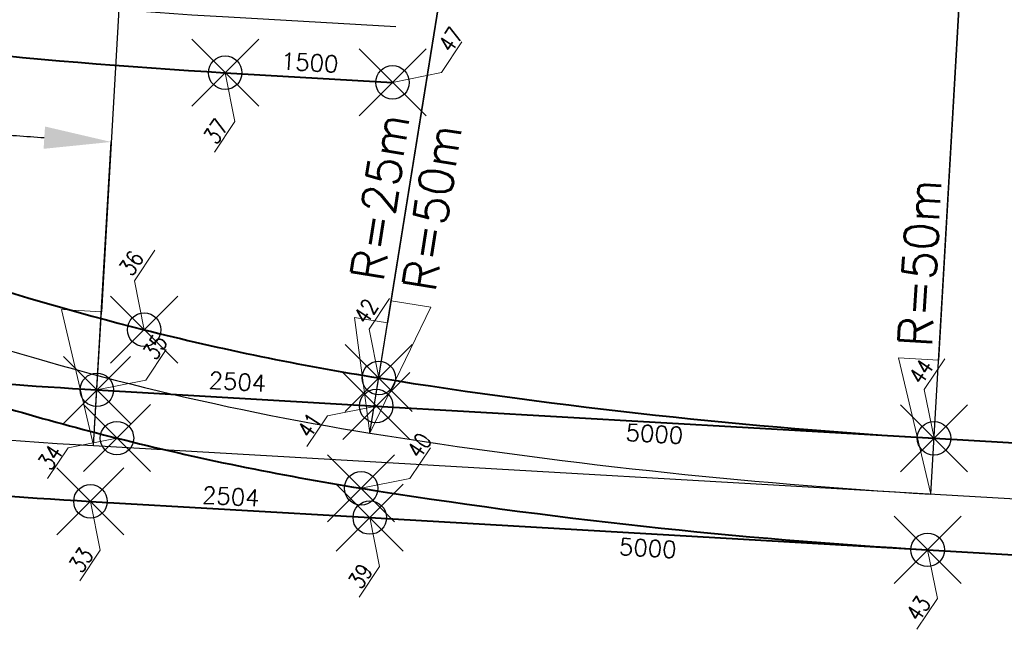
# Model space of a CAD drawing. Header units: metres. Extents: x 6603774 to 6604307, y 5739787 to 5740703.
# Tile 3 of 30: x 6603841.05 to 6603849.86, y 5739847.91 to 5739853.37. Entities that reach past the tile are written whole.
import ezdxf

# ---------------------------------------------------------------- set-up
doc = ezdxf.new("R2010")
doc.units = ezdxf.units.M
doc.header["$PDMODE"] = 35
doc.header["$PDSIZE"] = 0.3
doc.linetypes.add('DASHDOT', pattern=[25.4, 12.7, -6.35, 0, -6.35])
doc.layers.add('-punkty-specyf', color=7, linetype='Continuous')
for name, color, linetype, lineweight in [('-spec-dług-szyn', 7, 'Continuous', 20), ('-spec-wym-k-wewn', 6, 'Continuous', 13), ('-spec-wym-k-zewn', 30, 'Continuous', 13), ('mat-szyna 76C1(VK Ri60)', 3, 'Continuous', 40), ('mat-szyna R60R2', 7, 'Continuous', 40), ('OSIE_TORU', 10, 'DASHDOT', 30), ('szyna 59R2 (między zwr. a krzyż.)', 222, 'Continuous', 40), ('szyna 60R2 (między zwr. a krzyż.)', 254, 'Continuous', 40), ('T_szyny 60R2 R290', 14, 'Continuous', 40), ('wsp-tocznej-szyn RZ', 114, 'Continuous', 15), ('zwrotnica R50m', 140, 'Continuous', 40)]:
    doc.layers.add(name, color=color, linetype=linetype, lineweight=lineweight)
doc.styles.add('dług-szyn', font='txt.shx')
doc.styles.add('prom-specyf', font='txt.shx')
doc.styles.add('WSP', font='txt.shx', dxfattribs={"width": 0.8})
doc.dimstyles.new('Długości-szyn-spec', dxfattribs={"dimtxt": 0.15, "dimasz": 0.01, "dimexe": 1.25, "dimexo": 0, "dimgap": 0, "dimtad": 0, "dimdec": 0, "dimlfac": 1000, "dimtxsty": 'dług-szyn', "dimblk": 'NONE', "dimcen": 0, "dimse1": 1, "dimse2": 1, "dimsd1": 1, "dimsd2": 1, "dimaunit": 1, "dimadec": 3, "dimazin": 0, "dimtfac": 1, "dimtdec": 0, "dimtmove": 0, "dimatfit": 3, "dimldrblk": 'NONE', "dimfxl": 1, "dimtolj": 1, "dimarcsym": 0})
doc.dimstyles.new('Strzałka -pra-duża-spec', dxfattribs={"dimtxt": 0.3, "dimasz": 1.2, "dimexe": 0, "dimexo": 0, "dimgap": 0.005, "dimtad": 3, "dimjust": 1, "dimdec": 0, "dimzin": 0, "dimdsep": 46, "dimtxsty": 'prom-specyf', "dimblk": 'STRZAŁKA1', "dimcen": 0, "dimdle": 0.6, "dimclrd": 256, "dimadec": 0, "dimazin": 0, "dimtfac": 0.75, "dimtdec": 0, "dimtofl": 0, "dimtmove": 2, "dimatfit": 3, "dimfxl": 1, "dimtolj": 1, "dimtzin": 0, "dimlwd": -1, "dimarcsym": 0})
doc.dimstyles.new('Strzałka -pra-spec', dxfattribs={"dimtxt": 0.3, "dimasz": 1, "dimexe": 0, "dimexo": 0, "dimgap": 0.005, "dimtad": 3, "dimjust": 1, "dimdec": 0, "dimzin": 0, "dimdsep": 46, "dimtxsty": 'prom-specyf', "dimblk": 'STRZAŁKA1', "dimcen": 0, "dimdle": 0.6, "dimclrd": 256, "dimadec": 0, "dimazin": 0, "dimtfac": 0.75, "dimtdec": 0, "dimtofl": 0, "dimtmove": 2, "dimatfit": 3, "dimfxl": 1, "dimtolj": 1, "dimtzin": 0, "dimlwd": -1, "dimarcsym": 0})
doc.dimstyles.new('Strzałka le--spec', dxfattribs={"dimtxt": 0.3, "dimasz": 1, "dimexe": 0, "dimexo": 0, "dimgap": 0.02, "dimtad": 1, "dimdec": 0, "dimzin": 0, "dimdsep": 46, "dimtxsty": 'prom-specyf', "dimblk": 'STZRAŁKA-LEWA', "dimcen": 0, "dimdle": 0.6, "dimadec": 0, "dimazin": 0, "dimtfac": 0.75, "dimtdec": 0, "dimtofl": 0, "dimtmove": 2, "dimatfit": 3, "dimfxl": 1, "dimtolj": 1, "dimtzin": 0, "dimarcsym": 0})
doc.dimstyles.new('Strzałka le-duża-spec', dxfattribs={"dimtxt": 0.3, "dimasz": 1.2, "dimexe": 0, "dimexo": 0, "dimgap": 0.02, "dimtad": 1, "dimdec": 0, "dimzin": 0, "dimdsep": 46, "dimtxsty": 'prom-specyf', "dimblk": 'STZRAŁKA-LEWA', "dimcen": 0, "dimdle": 0.6, "dimadec": 0, "dimazin": 0, "dimtfac": 0.75, "dimtdec": 0, "dimtofl": 0, "dimtmove": 2, "dimatfit": 3, "dimfxl": 1, "dimtolj": 1, "dimtzin": 0, "dimarcsym": 0})
doc.dimstyles.new('tory-w-100-kąty', dxfattribs={"dimtxt": 0.15, "dimasz": 0.6, "dimexe": 0, "dimexo": 0, "dimgap": 0, "dimtad": 0, "dimdec": 0, "dimtxsty": 'prom-specyf', "dimcen": 0, "dimaunit": 2, "dimadec": 7, "dimazin": 0, "dimtfac": 1, "dimtdec": 0, "dimtmove": 0, "dimatfit": 3, "dimfxl": 1, "dimarcsym": 0})

# ---------------------------------------------------------------- blocks, each defined once
blk = doc.blocks.new('STZRAŁKA-LEWA')
for p, q in [((-1, 0), (0, 0)), ((0, 0), (-1, -0.2991958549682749)), ((-1, 0), (-1, -0.2991958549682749))]:
    blk.add_line(p, q)
blk = doc.blocks.new('*D98')
at = {"layer": '-spec-wym-k-zewn', "color": 0, "lineweight": -2, "transparency": 16777216}
blk.add_line((6603860.143973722, 5739896.965141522), (6603836.975217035, 5739853.335235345), dxfattribs=at)
at = {"layer": 'Defpoints', "color": 0, "transparency": 16777216}
for p in [(6603859.862571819, 5739896.435223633), (6603836.412413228, 5739852.275399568)]:
    blk.add_point(p, dxfattribs=at)
at = {"layer": '-spec-wym-k-zewn', "color": 0, "lineweight": -2, "transparency": 16777216, "xscale": 1.2, "yscale": 1.2, "zscale": 1.2, "rotation": 242.0303902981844}
blk.add_blockref('STZRAŁKA-LEWA', (6603836.412413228, 5739852.275399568), dxfattribs=at)
at = {"layer": '-spec-wym-k-zewn', "color": 0, "transparency": 16777216, "insert": (6603839.0542688, 5739857.748039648), "char_height": 0.3, "attachment_point": 5, "rotation": 62.03039029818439, "style": 'prom-specyf'}
blk.add_mtext('\\A1;R=50m', dxfattribs=at)
blk = doc.blocks.new('STRZAŁKA1')
for p, q in [((0, 0), (-1, 0.2991958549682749)), ((-1, 0), (-1, 0.2991958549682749)), ((-1, 0), (0, 0))]:
    blk.add_line(p, q)
blk = doc.blocks.new('*D99')
at = {"layer": '-spec-wym-k-zewn', "transparency": 16777216}
blk.add_line((6603836.881416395, 5739853.158596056), (6603848.418894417, 5739874.885229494), dxfattribs=at)
at = {"layer": 'Defpoints', "color": 0, "transparency": 16777216}
for p in [(6603848.137492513, 5739874.355311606), (6603836.412413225, 5739852.275399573)]:
    blk.add_point(p, dxfattribs=at)
at = {"layer": '-spec-wym-k-zewn', "transparency": 16777216, "rotation": 242.0303903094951}
blk.add_blockref('STRZAŁKA1', (6603836.412413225, 5739852.275399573), dxfattribs=at)
at = {"layer": '-spec-wym-k-zewn', "color": 0, "transparency": 16777216, "insert": (6603839.48093607, 5739857.502359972), "char_height": 0.3, "attachment_point": 5, "rotation": 62.0303903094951, "style": 'prom-specyf'}
blk.add_mtext('\\A1;R=25m', dxfattribs=at)
blk = doc.blocks.new('*D100')
at = {"layer": '-spec-wym-k-zewn', "transparency": 16777216}
blk.add_line((6603844.37429508, 5739850.854708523), (6603852.185301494, 5739899.633271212), dxfattribs=at)
at = {"layer": 'Defpoints', "color": 0, "transparency": 16777216}
for p in [(6603852.090430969, 5739899.040819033), (6603844.184554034, 5739849.669804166)]:
    blk.add_point(p, dxfattribs=at)
at = {"layer": '-spec-wym-k-zewn', "transparency": 16777216, "xscale": 1.2, "yscale": 1.2, "zscale": 1.2, "rotation": 260.9023517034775}
blk.add_blockref('STRZAŁKA1', (6603844.184554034, 5739849.669804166), dxfattribs=at)
at = {"layer": '-spec-wym-k-zewn', "color": 0, "transparency": 16777216, "insert": (6603844.740336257, 5739851.687671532), "char_height": 0.3, "attachment_point": 5, "rotation": 80.90235170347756, "style": 'prom-specyf'}
blk.add_mtext('\\A1;R=50m', dxfattribs=at)
blk = doc.blocks.new('*D101')
at = {"layer": '-spec-wym-k-zewn', "color": 0, "lineweight": -2, "transparency": 16777216}
blk.add_line((6603848.232363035, 5739874.947763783), (6603844.342671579, 5739850.65722447), dxfattribs=at)
at = {"layer": 'Defpoints', "color": 0, "transparency": 16777216}
for p in [(6603848.137492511, 5739874.355311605), (6603844.18455404, 5739849.669804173)]:
    blk.add_point(p, dxfattribs=at)
at = {"layer": '-spec-wym-k-zewn', "color": 0, "lineweight": -2, "transparency": 16777216, "rotation": 260.9023516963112}
blk.add_blockref('STZRAŁKA-LEWA', (6603844.18455404, 5739849.669804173), dxfattribs=at)
at = {"layer": '-spec-wym-k-zewn', "color": 0, "transparency": 16777216, "insert": (6603844.274773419, 5739851.781707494), "char_height": 0.3, "attachment_point": 5, "rotation": 80.90235169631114, "style": 'prom-specyf'}
blk.add_mtext('\\A1;R=25m', dxfattribs=at)
blk = doc.blocks.new('*D102')
at = {"layer": '-spec-wym-k-zewn', "color": 0, "lineweight": -2, "transparency": 16777216}
blk.add_line((6603852.125075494, 5739899.639818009), (6603849.27267781, 5739850.322236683), dxfattribs=at)
at = {"layer": 'Defpoints', "color": 0, "transparency": 16777216}
for p in [(6603852.090430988, 5739899.040819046), (6603849.203388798, 5739849.124238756)]:
    blk.add_point(p, dxfattribs=at)
at = {"layer": '-spec-wym-k-zewn', "color": 0, "lineweight": -2, "transparency": 16777216, "xscale": 1.2, "yscale": 1.2, "zscale": 1.2, "rotation": 266.6898522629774}
blk.add_blockref('STZRAŁKA-LEWA', (6603849.203388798, 5739849.124238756), dxfattribs=at)
at = {"layer": '-spec-wym-k-zewn', "color": 0, "transparency": 16777216, "insert": (6603849.104917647, 5739851.193033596), "char_height": 0.3, "attachment_point": 5, "rotation": 86.68985226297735, "style": 'prom-specyf'}
blk.add_mtext('\\A1;R=50m', dxfattribs=at)
blk = doc.blocks.new('*D104')
at = {"layer": '-spec-wym-k-wewn', "transparency": 16777216}
blk.add_line((6603836.704232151, 5739851.316940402), (6603844.696095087, 5739900.066198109), dxfattribs=at)
at = {"layer": 'Defpoints', "color": 0, "transparency": 16777216}
for p in [(6603844.599027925, 5739899.474101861), (6603836.510097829, 5739850.132747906)]:
    blk.add_point(p, dxfattribs=at)
at = {"layer": '-spec-wym-k-wewn', "transparency": 16777216, "xscale": 1.2, "yscale": 1.2, "zscale": 1.2, "rotation": 260.6898522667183}
blk.add_blockref('STRZAŁKA1', (6603836.510097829, 5739850.132747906), dxfattribs=at)
at = {"layer": '-spec-wym-k-wewn', "color": 0, "transparency": 16777216, "insert": (6603837.675686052, 5739856.067410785), "char_height": 0.3, "attachment_point": 5, "rotation": 80.6898522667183, "style": 'prom-specyf'}
blk.add_mtext('\\A1;R=50m', dxfattribs=at)
blk = doc.blocks.new('*D105')
at = {"layer": '-spec-wym-k-wewn', "color": 0, "lineweight": -2, "transparency": 16777216}
blk.add_line((6603844.633672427, 5739900.073100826), (6603841.781274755, 5739850.7555195), dxfattribs=at)
at = {"layer": 'Defpoints', "color": 0, "transparency": 16777216}
for p in [(6603844.599027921, 5739899.474101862), (6603841.711985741, 5739849.557521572)]:
    blk.add_point(p, dxfattribs=at)
at = {"layer": '-spec-wym-k-wewn', "color": 0, "lineweight": -2, "transparency": 16777216, "xscale": 1.2, "yscale": 1.2, "zscale": 1.2, "rotation": 266.6898522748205}
blk.add_blockref('STZRAŁKA-LEWA', (6603841.711985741, 5739849.557521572), dxfattribs=at)
at = {"layer": '-spec-wym-k-wewn', "color": 0, "transparency": 16777216, "insert": (6603841.850339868, 5739855.513514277), "char_height": 0.3, "attachment_point": 5, "rotation": 86.68985227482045, "style": 'prom-specyf'}
blk.add_mtext('\\A1;R=50m', dxfattribs=at)
blk = doc.blocks.new('*D106')
at = {"layer": '-spec-wym-k-wewn', "color": 0, "lineweight": -2, "transparency": 16777216}
blk.add_line((6603852.56104408, 5739897.413254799), (6603829.392287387, 5739853.783348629), dxfattribs=at)
at = {"layer": 'Defpoints', "color": 0, "transparency": 16777216}
for p in [(6603852.279642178, 5739896.883336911), (6603828.82948358, 5739852.723512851)]:
    blk.add_point(p, dxfattribs=at)
at = {"layer": '-spec-wym-k-wewn', "color": 0, "lineweight": -2, "transparency": 16777216, "xscale": 1.2, "yscale": 1.2, "zscale": 1.2, "rotation": 242.0303902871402}
blk.add_blockref('STZRAŁKA-LEWA', (6603828.82948358, 5739852.723512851), dxfattribs=at)
at = {"layer": '-spec-wym-k-wewn', "color": 0, "transparency": 16777216, "insert": (6603829.584625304, 5739854.621488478), "char_height": 0.3, "attachment_point": 5, "rotation": 62.030390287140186, "style": 'prom-specyf'}
blk.add_mtext('\\A1;R=50m', dxfattribs=at)
blk = doc.blocks.new('*D109')
at = {"layer": '-spec-wym-k-wewn', "color": 0, "lineweight": -2, "transparency": 16777216}
for p, q in [((6603824.341866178, 5739855.416715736), (6603825.954727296, 5739857.810603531)), ((6603828.829483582, 5739852.723512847), (6603830.183272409, 5739855.272880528))]:
    blk.add_line(p, q, dxfattribs=at)
for start, end in [(236.7599014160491, 237.357899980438), (240.7027130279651, 241.3007115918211)]:
    blk.add_arc((6603852.279642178, 5739896.883336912), 47.11347617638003, start, end, dxfattribs=at)
at = {"layer": '-spec-wym-k-wewn', "color": 0, "transparency": 16777216}
for points in [[(6603826.399105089, 5739857.395238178), (6603826.509797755, 5739857.561812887), (6603825.954727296, 5739857.810603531)], [(6603829.702618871, 5739855.645670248), (6603829.607695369, 5739855.469631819), (6603830.183272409, 5739855.272880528)]]:
    blk.add_solid(points, dxfattribs=at)
at = {"layer": 'Defpoints', "color": 0, "transparency": 16777216}
for p in [(6603852.279642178, 5739896.883336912), (6603828.744509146, 5739856.069403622), (6603824.341866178, 5739855.416715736), (6603828.829483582, 5739852.723512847)]:
    blk.add_point(p, dxfattribs=at)
at = {"layer": '-spec-wym-k-wewn', "color": 0, "transparency": 16777216, "insert": (6603828.035772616, 5739856.486376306), "char_height": 0.3, "attachment_point": 5, "rotation": 329.0303065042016, "style": 'prom-specyf'}
blk.add_mtext('6,6668529g', dxfattribs=at)
blk = doc.blocks.new('*D111')
at = {"layer": '-spec-wym-k-wewn', "color": 0, "lineweight": -2, "transparency": 16777216}
for p, q in [((6603836.510097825, 5739850.132747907), (6603836.950547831, 5739852.819431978)), ((6603841.711985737, 5739849.557521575), (6603841.869187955, 5739852.275527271))]:
    blk.add_line(p, q, dxfattribs=at)
for start, end in [(261.4170001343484, 262.0232479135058), (265.3564566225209, 265.9627044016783)]:
    blk.add_arc((6603844.599027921, 5739899.474101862), 47.27745202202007, start, end, dxfattribs=at)
at = {"layer": '-spec-wym-k-wewn', "color": 0, "transparency": 16777216}
for points in [[(6603837.527696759, 5739852.627340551), (6603837.558799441, 5739852.824907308), (6603836.950547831, 5739852.819431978)], [(6603841.27682835, 5739852.41376655), (6603841.264013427, 5739852.214177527), (6603841.869187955, 5739852.275527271)]]:
    blk.add_solid(points, dxfattribs=at)
at = {"layer": 'Defpoints', "color": 0, "transparency": 16777216}
for p in [(6603844.599027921, 5739899.474101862), (6603838.583431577, 5739852.580924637), (6603836.510097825, 5739850.132747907), (6603841.711985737, 5739849.557521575)]:
    blk.add_point(p, dxfattribs=at)
at = {"layer": '-spec-wym-k-wewn', "color": 0, "transparency": 16777216, "insert": (6603839.402746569, 5739852.483080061), "char_height": 0.3, "attachment_point": 5, "rotation": 353.68985226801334, "style": 'prom-specyf'}
blk.add_mtext('6,6666667g', dxfattribs=at)
blk = doc.blocks.new('*D115')
at = {"layer": '-spec-wym-k-zewn', "color": 0, "lineweight": -2, "transparency": 16777216}
for p, q in [((6603831.924795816, 5739854.968602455), (6603835.845054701, 5739860.787243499)), ((6603836.41241322, 5739852.275399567), (6603839.702964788, 5739858.471953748))]:
    blk.add_line(p, q, dxfattribs=at)
for start, end in [(236.8300037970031, 237.1971770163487), (240.8634359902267, 241.2306092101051)]:
    blk.add_arc((6603859.862571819, 5739896.435223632), 42.98394602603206, start, end, dxfattribs=at)
at = {"layer": '-spec-wym-k-zewn', "color": 0, "transparency": 16777216}
for points in [[(6603836.289686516, 5739860.372150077), (6603836.400277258, 5739860.538792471), (6603835.845054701, 5739860.787243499)], [(6603839.222539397, 5739858.845037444), (6603839.12750822, 5739858.669057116), (6603839.702964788, 5739858.471953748)]]:
    blk.add_solid(points, dxfattribs=at)
at = {"layer": 'Defpoints', "color": 0, "transparency": 16777216}
for p in [(6603859.862571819, 5739896.435223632), (6603837.103817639, 5739859.970737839), (6603831.924795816, 5739854.968602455), (6603836.41241322, 5739852.275399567)]:
    blk.add_point(p, dxfattribs=at)
at = {"layer": '-spec-wym-k-zewn', "color": 0, "transparency": 16777216, "insert": (6603837.743694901, 5739859.579085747), "char_height": 0.3, "attachment_point": 5, "rotation": 329.0303065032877, "style": 'prom-specyf'}
blk.add_mtext('6,6668529g', dxfattribs=at)
blk = doc.blocks.new('*D116')
at = {"layer": '-spec-wym-k-zewn', "color": 0, "lineweight": -2, "transparency": 16777216}
for p, q in [((6603836.412413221, 5739852.275399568), (6603839.701902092, 5739858.469952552)), ((6603844.184554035, 5739849.669804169), (6603845.293556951, 5739856.595360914))]:
    blk.add_line(p, q, dxfattribs=at)
for start, end in [(243.9418023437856, 246.7624183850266), (256.1703236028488, 258.9909396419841)]:
    blk.add_arc((6603848.137492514, 5739874.355311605), 17.98621188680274, start, end, dxfattribs=at)
at = {"layer": '-spec-wym-k-zewn', "color": 0, "transparency": 16777216}
for points in [[(6603840.19101922, 5739858.108338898), (6603840.28186056, 5739858.286518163), (6603839.701902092, 5739858.469952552)], [(6603844.720226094, 5739856.798564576), (6603844.685313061, 5739856.601635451), (6603845.293556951, 5739856.595360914)]]:
    blk.add_solid(points, dxfattribs=at)
at = {"layer": 'Defpoints', "color": 0, "transparency": 16777216}
for p in [(6603848.137492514, 5739874.355311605), (6603841.493287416, 5739857.641294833), (6603836.412413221, 5739852.275399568), (6603844.184554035, 5739849.669804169)]:
    blk.add_point(p, dxfattribs=at)
at = {"layer": '-spec-wym-k-zewn', "color": 0, "transparency": 16777216, "insert": (6603842.420373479, 5739857.301914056), "char_height": 0.3, "attachment_point": 5, "rotation": 341.4663709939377, "style": 'prom-specyf'}
blk.add_mtext('20,9688460g', dxfattribs=at)
blk = doc.blocks.new('*D117')
at = {"layer": '-spec-wym-k-zewn', "color": 0, "lineweight": -2, "transparency": 16777216}
for p, q in [((6603844.184554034, 5739849.669804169), (6603845.280674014, 5739856.51490891)), ((6603849.2033888, 5739849.124238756), (6603849.603666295, 5739856.044984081))]:
    blk.add_line(p, q, dxfattribs=at)
for start, end in [(261.7005776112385, 261.9998139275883), (265.5923900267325, 265.8916263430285)]:
    blk.add_arc((6603852.090430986, 5739899.040819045), 43.06768884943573, start, end, dxfattribs=at)
at = {"layer": '-spec-wym-k-zewn', "color": 0, "transparency": 16777216}
for points in [[(6603845.85864911, 5739856.325317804), (6603845.88889622, 5739856.523017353), (6603845.280674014, 5739856.51490891)], [(6603849.01139255, 5739856.183590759), (6603848.99845383, 5739855.984009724), (6603849.603666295, 5739856.044984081)]]:
    blk.add_solid(points, dxfattribs=at)
at = {"layer": 'Defpoints', "color": 0, "transparency": 16777216}
for p in [(6603852.090430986, 5739899.040819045), (6603848.157666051, 5739856.153068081), (6603844.184554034, 5739849.669804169), (6603849.2033888, 5739849.124238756)]:
    blk.add_point(p, dxfattribs=at)
at = {"layer": '-spec-wym-k-zewn', "color": 0, "transparency": 16777216, "insert": (6603847.436235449, 5739856.2253512), "char_height": 0.3, "attachment_point": 5, "rotation": 353.79610197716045, "style": 'prom-specyf'}
blk.add_mtext('6,4305562g', dxfattribs=at)
blk = doc.blocks.new('*D132')
at = {"layer": 'Defpoints', "color": 0, "lineweight": 35, "transparency": 16777216}
for p in [(6603844.240601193, 5739849.912108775), (6603849.232259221, 5739849.62340456), (6603849.226152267, 5739849.517816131)]:
    blk.add_point(p, dxfattribs=at)
at = {"layer": '-spec-dług-szyn', "color": 0, "transparency": 16777216, "insert": (6603846.730323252, 5739849.662168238), "char_height": 0.15, "attachment_point": 5, "rotation": 356.68985230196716, "style": 'dług-szyn'}
blk.add_mtext('\\A1;5000', dxfattribs=at)
blk = doc.blocks.new('_None')
blk = doc.blocks.new('*D133')
at = {"layer": 'Defpoints', "color": 0, "lineweight": 35, "transparency": 16777216}
for p in [(6603844.182860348, 5739848.91377717), (6603849.174518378, 5739848.625072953), (6603849.167058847, 5739848.496098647)]:
    blk.add_point(p, dxfattribs=at)
at = {"layer": '-spec-dług-szyn', "color": 0, "transparency": 16777216, "insert": (6603846.671229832, 5739848.640450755), "char_height": 0.15, "attachment_point": 5, "rotation": 356.68985229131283, "style": 'dług-szyn'}
blk.add_mtext('\\A1;5000', dxfattribs=at)
blk = doc.blocks.new('*D164')
at = {"layer": 'Defpoints', "color": 0, "transparency": 16777216}
for p in [(6603844.394442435, 5739852.942718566), (6603842.889182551, 5739852.895117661), (6603844.38667996, 5739852.808506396)]:
    blk.add_point(p, dxfattribs=at)
at = {"layer": '-spec-dług-szyn', "color": 0, "transparency": 16777216, "insert": (6603843.645693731, 5739852.986024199), "char_height": 0.15, "attachment_point": 5, "rotation": 356.6898522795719, "style": 'dług-szyn'}
blk.add_mtext('\\A1;1500', dxfattribs=at)
blk = doc.blocks.new('*D165')
at = {"layer": 'Defpoints', "color": 0, "transparency": 16777216}
for p in [(6603849.232259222, 5739849.623404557), (6603851.236248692, 5739849.634592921), (6603851.228922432, 5739849.50792287)]:
    blk.add_point(p, dxfattribs=at)
at = {"layer": '-spec-dług-szyn', "color": 0, "transparency": 16777216, "insert": (6603850.237917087, 5739849.692333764), "char_height": 0.15, "attachment_point": 5, "rotation": 356.6898522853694, "style": 'dług-szyn'}
blk.add_mtext('\\A1;2000', dxfattribs=at)
blk = doc.blocks.new('*D166')
at = {"layer": 'Defpoints', "color": 0, "transparency": 16777216}
for p in [(6603849.174518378, 5739848.625072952), (6603851.178768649, 5739848.640770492), (6603851.171181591, 5739848.509591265)]:
    blk.add_point(p, dxfattribs=at)
at = {"layer": '-spec-dług-szyn', "color": 0, "transparency": 16777216, "insert": (6603850.180437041, 5739848.698511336), "char_height": 0.15, "attachment_point": 5, "rotation": 356.68985226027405, "style": 'dług-szyn'}
blk.add_mtext('\\A1;2000', dxfattribs=at)
blk = doc.blocks.new('*D171')
at = {"layer": 'Defpoints', "color": 0, "transparency": 16777216}
for p in [(6603841.683115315, 5739849.058355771), (6603844.189573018, 5739849.029838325), (6603844.182860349, 5739848.91377717)]:
    blk.add_point(p, dxfattribs=at)
at = {"layer": '-spec-dług-szyn', "color": 0, "transparency": 16777216, "insert": (6603842.939700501, 5739849.102127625), "char_height": 0.15, "attachment_point": 5, "rotation": 356.6898522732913, "style": 'dług-szyn'}
blk.add_mtext('\\A1;2504', dxfattribs=at)
blk = doc.blocks.new('*D172')
at = {"layer": 'Defpoints', "color": 0, "transparency": 16777216}
for p in [(6603841.740856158, 5739850.056687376), (6603844.249024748, 5739850.057750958), (6603844.240601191, 5739849.912108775)]:
    blk.add_point(p, dxfattribs=at)
at = {"layer": '-spec-dług-szyn', "color": 0, "transparency": 16777216, "insert": (6603842.999152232, 5739850.130040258), "char_height": 0.15, "attachment_point": 5, "rotation": 356.6898522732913, "style": 'dług-szyn'}
blk.add_mtext('\\A1;2504', dxfattribs=at)
blk = doc.blocks.new('Wsp-pg50(s)')
for p, q in [((2.182787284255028e-09, -2.182787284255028e-09), (315.0000000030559, 314.9999999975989)), ((315.0000000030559, 314.9999999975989), (645.0000000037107, 314.9999999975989))]:
    blk.add_line(p, q)
at = {"style": 'WSP', "width": 0.8}
blk.add_attdef('WSP', (330.0000000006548, 351.6439682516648), '', height=150, dxfattribs=at)

msp = doc.modelspace()

# ---------------------------------------------------------------- linework, layer by layer
at = {"layer": '-punkty-specyf'}
for p in [(6603842.889182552, 5739852.89511766), (6603844.386679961, 5739852.808506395), (6603842.163847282, 5739850.594723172), (6603844.263612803, 5739850.163514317), (6603841.740856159, 5739850.056687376), (6603844.240601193, 5739849.912108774), (6603841.920025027, 5739849.624903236), (6603849.232259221, 5739849.623404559), (6603844.105495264, 5739849.17609402), (6603841.683115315, 5739849.05835577), (6603844.182860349, 5739848.913777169), (6603849.174518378, 5739848.625072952)]:
    msp.add_point(p, dxfattribs=at)
at = {"layer": 'mat-szyna 76C1(VK Ri60)', "ltscale": 3}
for points in [[(6603838.525305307, 5739851.819654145, 0.03923580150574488), (6603842.163847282, 5739850.594723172)], [(6603840.001486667, 5739850.188073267, 0.008810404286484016), (6603841.740856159, 5739850.056687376)], [(6603840.001486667, 5739850.188073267, 0.01961035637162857), (6603841.920025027, 5739849.624903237, 0.01961035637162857)], [(6603837.881403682, 5739849.422892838, 0.0189134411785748), (6603841.683115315, 5739849.058355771)]]:
    msp.add_lwpolyline(points, format="xyb", dxfattribs=at)
at = {"layer": 'mat-szyna R60R2', "flags": 128}
for points in [[(6603842.889182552, 5739852.895117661), (6603844.386679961, 5739852.808506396)], [(6603849.232259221, 5739849.623404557), (6603851.228922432, 5739849.50792287)], [(6603849.174518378, 5739848.625072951), (6603851.171181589, 5739848.509591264)]]:
    msp.add_lwpolyline(points, dxfattribs=at)
at = {"layer": 'OSIE_TORU', "color": 1, "linetype": 'ByBlock', "ltscale": 0.1, "flags": 128}
for points in [[(6603822.002, 5739861.654000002), (6603831.924795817, 5739854.968602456, 0.02618665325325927), (6603836.412413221, 5739852.275399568, 0.082531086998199), (6603844.184554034, 5739849.669804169, 0.0252581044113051), (6603849.2033888, 5739849.124238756)], [(6603825.629742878, 5739859.209839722, 0.02525883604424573), (6603829.95374134, 5739856.603912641, 0.0825310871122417), (6603837.716165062, 5739853.969509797, 0.02618592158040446), (6603842.918052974, 5739853.394283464), (6603844.415550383, 5739853.307672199)], [(6603819.842203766, 5739858.448324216), (6603824.341866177, 5739855.416715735, 0.02618665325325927), (6603828.829483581, 5739852.723512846, 0.08159763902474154), (6603836.510097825, 5739850.132747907, 0.02618592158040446), (6603841.711985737, 5739849.557521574), (6603851.200052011, 5739849.008757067)]]:
    msp.add_lwpolyline(points, format="xyb", dxfattribs=at)
at = {"layer": 'szyna 59R2 (między zwr. a krzyż.)', "flags": 128}
for points in [[(6603842.163847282, 5739850.594723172, 0.02188379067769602), (6603844.263612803, 5739850.163514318)], [(6603841.920025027, 5739849.624903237, 0.02188379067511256), (6603844.105495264, 5739849.176094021)]]:
    msp.add_lwpolyline(points, format="xyb", dxfattribs=at)
at = {"layer": 'szyna 60R2 (między zwr. a krzyż.)', "flags": 128}
for points in [[(6603841.740856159, 5739850.056687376), (6603844.240601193, 5739849.912108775)], [(6603841.683115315, 5739849.058355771), (6603844.182860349, 5739848.91377717)]]:
    msp.add_lwpolyline(points, dxfattribs=at)
at = {"layer": 'T_szyny 60R2 R290', "ltscale": 3, "flags": 128}
msp.add_lwpolyline([(6603835.501380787, 5739853.920320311, 0.02137881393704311), (6603837.635275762, 5739853.476096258, 0.02618592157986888), (6603842.889182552, 5739852.895117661)], format="xyb", dxfattribs=at)
at = {"layer": 'zwrotnica R50m', "flags": 128}
for points in [[(6603844.263612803, 5739850.163514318, 0.02525810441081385), (6603849.232259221, 5739849.62340456)], [(6603844.105495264, 5739849.176094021, 0.02525810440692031), (6603849.174518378, 5739848.625072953)]]:
    msp.add_lwpolyline(points, format="xyb", dxfattribs=at)
for points in [[(6603844.240601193, 5739849.912108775), (6603849.232259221, 5739849.623404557)], [(6603844.182860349, 5739848.91377717), (6603849.174518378, 5739848.625072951)]]:
    msp.add_lwpolyline(points, dxfattribs=at)

# ---------------------------------------------------------------- block references
at = {"layer": 'wsp-tocznej-szyn RZ'}
ref = msp.add_blockref('Wsp-pg50(s)', (6603844.386679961, 5739852.808506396), dxfattribs=dict(at, xscale=-0.0009999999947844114, yscale=0.0009999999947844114, zscale=0.0009999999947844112, rotation=236.3276950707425))
ref.add_attrib('WSP', '47', (6603844.913699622, 5739853.064843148), dxfattribs={"layer": '0', "height": 0.1499999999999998, "rotation": 56.32769516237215, "style": 'WSP', "width": 0.8})
ref = msp.add_blockref('Wsp-pg50(s)', (6603842.889182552, 5739852.895117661), dxfattribs=dict(at, xscale=0.0009999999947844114, yscale=0.0009999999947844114, zscale=0.0009999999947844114, rotation=236.3276950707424))
ref.add_attrib('WSP', '37', (6603842.811271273, 5739852.243448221), dxfattribs={"layer": '0', "height": 0.1499999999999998, "rotation": 56.32769516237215, "style": 'WSP', "width": 0.8})
at = {"layer": 'wsp-tocznej-szyn RZ', "xscale": 0.0009999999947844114, "yscale": 0.0009999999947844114, "zscale": 0.0009999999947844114, "rotation": 56.32769507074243}
for p, values in [((6603842.163847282, 5739850.594723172), {'WSP': '36'}), ((6603844.263612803, 5739850.163514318), {'WSP': '42'}), ((6603849.232259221, 5739849.62340456), {'WSP': '44'})]:
    msp.add_blockref('Wsp-pg50(s)', p, dxfattribs=at).add_auto_attribs(values)
at = {"layer": 'wsp-tocznej-szyn RZ'}
ref = msp.add_blockref('Wsp-pg50(s)', (6603841.740856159, 5739850.056687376), dxfattribs=dict(at, xscale=-0.0009999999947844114, yscale=0.0009999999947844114, zscale=0.0009999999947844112, rotation=236.3276950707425))
ref.add_attrib('WSP', '35', (6603842.267875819, 5739850.313024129), dxfattribs={"layer": '0', "height": 0.1499999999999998, "rotation": 56.32769516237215, "style": 'WSP', "width": 0.8})
ref = msp.add_blockref('Wsp-pg50(s)', (6603844.240601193, 5739849.912108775), dxfattribs=dict(at, xscale=-0.0009999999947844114, yscale=0.0009999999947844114, zscale=0.0009999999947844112, rotation=56.32769507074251))
ref.add_attrib('WSP', '41', (6603843.649585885, 5739849.612686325), dxfattribs={"layer": '0', "height": 0.1499999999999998, "rotation": 56.32769516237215, "style": 'WSP', "width": 0.8})
ref = msp.add_blockref('Wsp-pg50(s)', (6603841.920025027, 5739849.624903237), dxfattribs=dict(at, xscale=-0.0009999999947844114, yscale=0.0009999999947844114, zscale=0.0009999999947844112, rotation=56.32769507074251))
ref.add_attrib('WSP', '34', (6603841.329009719, 5739849.325480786), dxfattribs={"layer": '0', "height": 0.1499999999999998, "rotation": 56.32769516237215, "style": 'WSP', "width": 0.8})
ref = msp.add_blockref('Wsp-pg50(s)', (6603844.105495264, 5739849.176094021), dxfattribs=dict(at, xscale=-0.0009999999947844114, yscale=0.0009999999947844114, zscale=0.0009999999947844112, rotation=236.3276950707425))
ref.add_attrib('WSP', '40', (6603844.632514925, 5739849.432430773), dxfattribs={"layer": '0', "height": 0.1499999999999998, "rotation": 56.32769516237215, "style": 'WSP', "width": 0.8})
ref = msp.add_blockref('Wsp-pg50(s)', (6603841.683115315, 5739849.058355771), dxfattribs=dict(at, xscale=0.0009999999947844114, yscale=0.0009999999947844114, zscale=0.0009999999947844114, rotation=236.3276950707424))
ref.add_attrib('WSP', '33', (6603841.605204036, 5739848.406686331), dxfattribs={"layer": '0', "height": 0.1499999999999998, "rotation": 56.32769516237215, "style": 'WSP', "width": 0.8})
ref = msp.add_blockref('Wsp-pg50(s)', (6603844.182860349, 5739848.91377717), dxfattribs=dict(at, xscale=0.0009999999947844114, yscale=0.0009999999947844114, zscale=0.0009999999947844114, rotation=236.3276950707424))
ref.add_attrib('WSP', '39', (6603844.10494907, 5739848.26210773), dxfattribs={"layer": '0', "height": 0.1499999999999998, "rotation": 56.32769516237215, "style": 'WSP', "width": 0.8})
ref = msp.add_blockref('Wsp-pg50(s)', (6603849.174518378, 5739848.625072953), dxfattribs=dict(at, xscale=0.0009999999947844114, yscale=0.0009999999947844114, zscale=0.0009999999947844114, rotation=236.3276950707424))
ref.add_attrib('WSP', '43', (6603849.096607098, 5739847.973403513), dxfattribs={"layer": '0', "height": 0.1499999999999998, "rotation": 56.32769516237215, "style": 'WSP', "width": 0.8})

# ---------------------------------------------------------------- dimensions: what is measured, and where the dimension line sits
at = {"layer": '-spec-dług-szyn'}
for p1, p2, distance, picture, middle in [((6603842.889182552, 5739852.895117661), (6603844.386679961, 5739852.808506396), 0.13443646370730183, '*D164', (6603843.645693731, 5739852.986024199)), ((6603841.740856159, 5739850.056687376), (6603844.240601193, 5739849.912108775), 0.1458855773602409, '*D172', (6603842.999152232, 5739850.130040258)), ((6603844.240601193, 5739849.912108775), (6603849.232259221, 5739849.62340456), -0.1057648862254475, '*D132', (6603846.730323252, 5739849.662168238)), ((6603849.232259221, 5739849.623404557), (6603851.228922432, 5739849.50792287), 0.12688173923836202, '*D165', (6603850.237917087, 5739849.692333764)), ((6603841.683115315, 5739849.058355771), (6603844.182860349, 5739848.91377717), 0.11625511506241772, '*D171', (6603842.939700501, 5739849.102127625)), ((6603844.182860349, 5739848.91377717), (6603849.174518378, 5739848.625072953), -0.1291898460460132, '*D133', (6603846.671229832, 5739848.640450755)), ((6603849.174518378, 5739848.625072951), (6603851.171181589, 5739848.509591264), 0.13139845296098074, '*D166', (6603850.180437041, 5739848.698511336))]:
    dim = msp.add_aligned_dim(p1=p1, p2=p2, distance=distance, dimstyle='Długości-szyn-spec', dxfattribs=at)
    dim.commit()
    dim.dimension.update_dxf_attribs({"geometry": picture, "text_midpoint": middle})
at = {"layer": '-spec-wym-k-wewn'}
for center, mpoint, dimstyle, override, picture, middle in [((6603844.599027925, 5739899.474101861), (6603836.510097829, 5739850.132747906), 'Strzałka -pra-duża-spec', {"dimpost": 'R=<>m'}, '*D104', (6603837.675686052, 5739856.067410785)), ((6603844.599027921, 5739899.474101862), (6603841.711985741, 5739849.557521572), 'Strzałka le-duża-spec', {"dimpost": 'R=<>m'}, '*D105', (6603841.850339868, 5739855.513514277)), ((6603852.279642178, 5739896.883336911), (6603828.82948358, 5739852.723512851), 'Strzałka le-duża-spec', {"dimtad": 3, "dimpost": 'R=<>m'}, '*D106', (6603829.584625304, 5739854.621488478))]:
    dim = msp.add_radius_dim(center=center, mpoint=mpoint, dimstyle=dimstyle, override=override, dxfattribs=at)
    dim.commit()
    dim.dimension.update_dxf_attribs({"geometry": picture, "text_midpoint": middle, "dimtype": 164})
for base, center, p1, p2, picture, middle in [((6603838.583431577, 5739852.580924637), (6603844.599027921, 5739899.474101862), (6603836.510097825, 5739850.132747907), (6603841.711985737, 5739849.557521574), '*D111', (6603839.402746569, 5739852.483080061)), ((6603828.744509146, 5739856.069403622), (6603852.279642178, 5739896.883336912), (6603824.341866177, 5739855.416715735), (6603828.829483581, 5739852.723512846), '*D109', (6603828.035772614, 5739856.486376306))]:
    dim = msp.add_angular_dim_3p(base=base, center=center, p1=p1, p2=p2, dimstyle='tory-w-100-kąty', override={"dimtxt": 0.3}, dxfattribs=at)
    dim.commit()
    dim.dimension.update_dxf_attribs({"geometry": picture, "text_midpoint": middle})
at = {"layer": '-spec-wym-k-zewn'}
for center, mpoint, dimstyle, picture, middle in [((6603852.090430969, 5739899.040819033), (6603844.184554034, 5739849.669804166), 'Strzałka -pra-duża-spec', '*D100', (6603844.740336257, 5739851.687671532)), ((6603852.090430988, 5739899.040819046), (6603849.203388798, 5739849.124238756), 'Strzałka le-duża-spec', '*D102', (6603849.104917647, 5739851.193033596)), ((6603859.862571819, 5739896.435223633), (6603836.412413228, 5739852.275399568), 'Strzałka le-duża-spec', '*D98', (6603839.0542688, 5739857.748039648)), ((6603848.137492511, 5739874.355311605), (6603844.18455404, 5739849.669804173), 'Strzałka le--spec', '*D101', (6603844.274773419, 5739851.781707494)), ((6603848.137492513, 5739874.355311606), (6603836.412413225, 5739852.275399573), 'Strzałka -pra-spec', '*D99', (6603839.48093607, 5739857.502359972))]:
    dim = msp.add_radius_dim(center=center, mpoint=mpoint, dimstyle=dimstyle, override={"dimpost": 'R=<>m'}, dxfattribs=at)
    dim.commit()
    dim.dimension.update_dxf_attribs({"geometry": picture, "text_midpoint": middle, "dimtype": 164})
for base, center, p1, p2, picture, middle in [((6603848.157666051, 5739856.153068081), (6603852.090430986, 5739899.040819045), (6603844.184554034, 5739849.669804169), (6603849.2033888, 5739849.124238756), '*D117', (6603847.436235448, 5739856.2253512)), ((6603837.103817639, 5739859.970737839), (6603859.862571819, 5739896.435223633), (6603831.924795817, 5739854.968602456), (6603836.412413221, 5739852.275399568), '*D115', (6603837.743694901, 5739859.579085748)), ((6603841.493287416, 5739857.641294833), (6603848.137492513, 5739874.355311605), (6603836.412413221, 5739852.275399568), (6603844.184554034, 5739849.669804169), '*D116', (6603842.420373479, 5739857.301914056))]:
    dim = msp.add_angular_dim_3p(base=base, center=center, p1=p1, p2=p2, dimstyle='tory-w-100-kąty', override={"dimtxt": 0.3}, dxfattribs=at)
    dim.commit()
    dim.dimension.update_dxf_attribs({"geometry": picture, "text_midpoint": middle})

doc.saveas('drawing.dxf')
